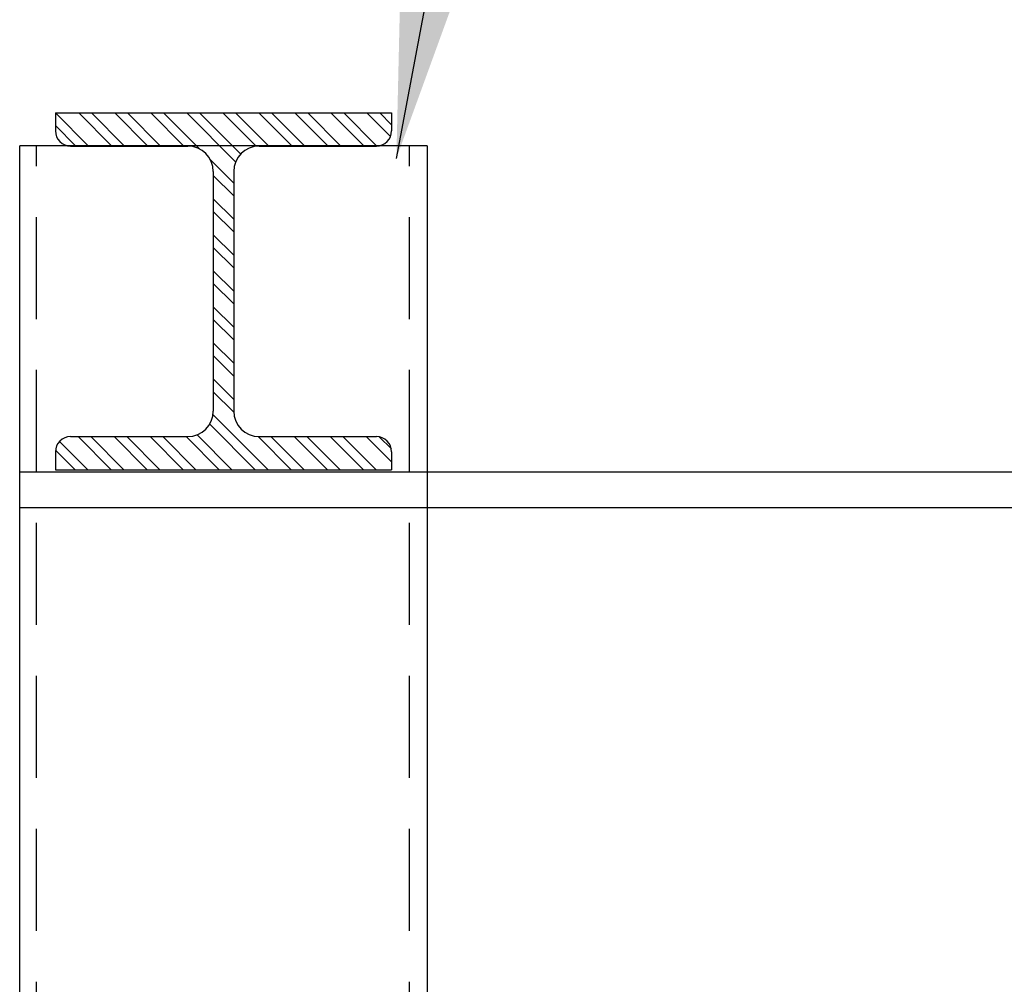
# Model space of a CAD drawing. Header units: inches. Extents: x -9715 to 27308, y -24775 to -3453.
# Tile 103 of 196: x 6720 to 6744, y -21074 to -21050. Entities that reach past the tile are written whole.
import ezdxf

# ---------------------------------------------------------------- set-up
doc = ezdxf.new("R2010")
doc.units = ezdxf.units.IN
doc.header["$MEASUREMENT"] = 0
doc.linetypes.add('HIDDENX2', pattern=[0.75, 0.5, -0.25])
doc.layers.get('DEFPOINTS').update_dxf_attribs({"color": 11})
doc.layers.add('S-ANNO-TEXT', color=2, linetype='Continuous')
doc.layers.add('S-SECT-SHPS', color=3, linetype='Continuous', lineweight=25)
doc.layers.add('S-SPPT-SHPS', color=3, linetype='Continuous', lineweight=25)
doc.styles.add('DIM', font='ROMANS.shx', dxfattribs={"width": 0.8})
doc.dimstyles.new('DIM-16', dxfattribs={"dimscale": 0, "dimtxt": 6, "dimasz": 6, "dimexe": 3, "dimexo": 3, "dimgap": 3, "dimtad": 1, "dimdec": 1, "dimzin": 3, "dimdsep": 46, "dimlunit": 4, "dimtxsty": 'DIM', "dimcen": 0, "dimdle": 0.0625, "dimclrd": 256, "dimclre": 256, "dimclrt": 2, "dimazin": 0, "dimtfac": 1, "dimtdec": 1, "dimtmove": 1, "dimatfit": 0, "dimfxl": 0.0625, "dimfrac": 2, "dimtolj": 1, "dimtzin": 0, "dimarcsym": 0})

# ---------------------------------------------------------------- blocks, each defined once
blk = doc.blocks.new('W8x58')
at = {"layer": 'S-SECT-SHPS'}
h = blk.add_hatch(dxfattribs=at)
h.set_pattern_fill('STEEL', color=256, scale=5, angle=90, style=0)
h.set_pattern_definition([(135, (-258.76694, 192.0742), (-0.4419417, -0.4419417), []), (135, (-259.07944, 192.0742), (-0.4419417, -0.4419417), [])])
h.paths.add_polyline_path([(-4.125, 8.75), (-4.125, 8.3125, 0.4142136), (-3.75, 7.9375), (-0.875, 7.9375, -0.4142136), (-0.25, 7.3125), (-0.25, 1.4375, -0.4142136), (-0.875, 0.8125), (-3.75, 0.8125, 0.4142136), (-4.125, 0.4375), (-4.125, 0), (4.125, 0), (4.125, 0.4375, 0.4142136), (3.75, 0.8125), (0.875, 0.8125, -0.4142136), (0.25, 1.4375), (0.25, 7.3125, -0.4142136), (0.875, 7.9375), (3.75, 7.9375, 0.4142136), (4.125, 8.3125), (4.125, 8.75)])
for p, q in [((-4.125, 8.75), (4.125, 8.75)), ((-4.125, 8.75), (-4.125, 8.3125)), ((4.125, 8.75), (4.125, 8.3125)), ((-3.75, 7.9375), (-0.875, 7.9375)), ((0.875, 7.9375), (3.75, 7.9375)), ((-0.25, 7.3125), (-0.25, 1.4375)), ((0.25, 7.3125), (0.25, 1.4375)), ((-3.75, 0.8125), (-0.875, 0.8125)), ((0.875, 0.8125), (3.75, 0.8125)), ((-4.125, 0.4375), (-4.125, 0)), ((4.125, 0.4375), (4.125, 0)), ((-4.125, 0), (4.125, 0))]:
    blk.add_line(p, q, dxfattribs=at)
for centre, radius, start, end in [((-3.75, 8.3125), 0.375, 180, 270), ((3.75, 8.3125), 0.375, 270, 0), ((-0.875, 7.3125), 0.625, 0, 90), ((0.875, 7.3125), 0.625, 90, 180), ((-0.875, 1.4375), 0.625, 270, 0), ((0.875, 1.4375), 0.625, 180, 270), ((-3.75, 0.4375), 0.375, 90, 180), ((3.75, 0.4375), 0.375, 0, 90)]:
    blk.add_arc(centre, radius, start, end, dxfattribs=at)
blk = doc.blocks.new('*D1294')
at = {"layer": 'DEFPOINTS', "color": 0, "transparency": 16777216}
for p in [(7252.907, -20900.069), (6724.907, -21052.388), (7252.907, -21052.471)]:
    blk.add_point(p, dxfattribs=at)
at = {"layer": 'S-ANNO-TEXT', "lineweight": -2, "transparency": 16777216}
for p, q in [((6724.907, -21049.388), (6724.907, -20897.069)), ((7252.907, -21049.471), (7252.907, -20897.069)), ((6732.907, -20900.069), (7244.907, -20900.069))]:
    blk.add_line(p, q, dxfattribs=at)
at = {"layer": 'S-ANNO-TEXT', "transparency": 16777216}
for points in [[(6732.907, -20898.736), (6732.907, -20901.403), (6724.907, -20900.069)], [(7244.907, -20898.736), (7244.907, -20901.403), (7252.907, -20900.069)]]:
    blk.add_solid(points, dxfattribs=at)
at = {"layer": 'S-ANNO-TEXT', "color": 2, "transparency": 16777216, "insert": (6988.907, -20893.499), "char_height": 8, "attachment_point": 5, "style": 'DIM'}
blk.add_mtext('\\A1;11 SPACES @ 4\'-0" = 44\'-0"', dxfattribs=at)

msp = doc.modelspace()

# ---------------------------------------------------------------- linework, layer by layer
at = {"layer": 'S-SECT-SHPS'}
for p, q in [((6719.90735, -21091.27513, 41.66667), (6719.90735, -21053.27513, 41.66667)), ((6729.90735, -21053.27513, 41.66667), (6719.90735, -21053.27513, 41.66667)), ((6729.90735, -21053.27513, 41.66667), (6729.90735, -21091.27513, 41.66667))]:
    msp.add_line(p, q, dxfattribs=at)
at = {"layer": 'S-SECT-SHPS', "linetype": 'HIDDENX2', "ltscale": 5}
for p, q in [((6720.32214, -21091.27513, 41.66667), (6720.32214, -21053.27513, 41.66667)), ((6729.46985, -21091.27513, 41.66667), (6729.46985, -21053.27513, 41.66667))]:
    msp.add_line(p, q, dxfattribs=at)
at = {"layer": 'S-SPPT-SHPS'}
for p, q in [((6719.90735, -21061.27513, 41.66667), (6724.90735, -21061.27513, 41.66667)), ((6724.90735, -21061.27513, 41.66667), (6951.90743, -21061.27513, 41.66667)), ((6719.90735, -21062.15013, 41.66667), (6724.90735, -21062.15013, 41.66667)), ((6724.90735, -21062.15013, 41.66667), (6951.90746, -21062.15013, 41.66667))]:
    msp.add_line(p, q, dxfattribs=at)

# ---------------------------------------------------------------- block references
at = {"layer": 'S-SECT-SHPS'}
msp.add_blockref('W8x58', (6724.90735, -21061.22135, 41.66667), dxfattribs=at)

# ---------------------------------------------------------------- dimensions: what is measured, and where the dimension line sits
at = {"layer": 'S-ANNO-TEXT'}
dim = msp.add_linear_dim(base=(7252.90735, -20900.06949, 41.66667), p1=(6724.90735, -21052.38779, 41.66667), p2=(7252.90735, -21052.47135, 41.66667), text='11 SPACES @ 4\'-0" = 44\'-0"', dimstyle='DIM-16', override={"dimscale": 1, "dimtxt": 8, "dimasz": 8, "dimgap": 1, "dimtad": 0, "dimdle": 1, "dimfrac": 1}, dxfattribs=at)
dim.commit()
dim.dimension.update_dxf_attribs({"geometry": '*D1294', "text_midpoint": (6988.90735, -20893.49923, 41.66667), "dimtype": 160})

# ---------------------------------------------------------------- leaders
msp.add_leader([(6729.14872, -21053.5858, 41.66667), (6754.20158, -20920.48886, 41.66667), (6769.7461, -20920.48886, 41.66667)], dimstyle='DIM-16', override={"dimscale": 1, "dimtxt": 8, "dimasz": 8, "dimgap": 1, "dimtad": 0, "dimdle": 1, "dimfrac": 1}, dxfattribs=at)

doc.saveas('drawing.dxf')
